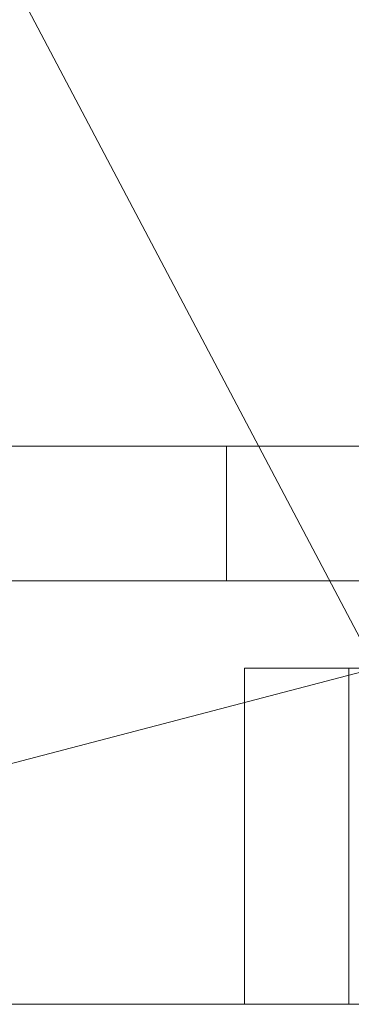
# Model space of a CAD drawing. Header units: millimetres. Extents: x -40.4 to 40.4, y -40.2 to 40.6.
# Tile 112 of 256: x -8.5 to -6.1, y -25 to -17.6. Entities that reach past the tile are written whole.
import ezdxf

# ---------------------------------------------------------------- set-up
doc = ezdxf.new("R2010")
doc.units = ezdxf.units.MM
doc.layers.add('E-ELEC-EQPM-OTLN', color=71, linetype='Continuous', lineweight=30)

# ---------------------------------------------------------------- blocks, each defined once
blk = doc.blocks.new('Movement detector_ Future linear_ - 2CKA006220A0214_MD-F-1_0_1-84 Movement detector-5159-Vista 3D 1')
at = {"layer": 'E-ELEC-EQPM-OTLN', "lineweight": 9}
mesh = blk.add_polyface(dxfattribs=at)
corners = [(-22.7499989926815, -9.499999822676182), (-22.7499989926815, -15.99999994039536), (-22.52629807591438, -17.82662808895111), (-21.86841672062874, -19.54529135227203), (-20.81523790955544, -21.05440617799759), (-19.42901256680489, -22.26477697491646), (-17.79167382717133, -23.10485787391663), (-15.99999994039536, -23.52499938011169), (-10.00000053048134, -23.52499938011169), (-9.975126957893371, -24.95000097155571), (-5.889400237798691, -24.95000097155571), (-5.889400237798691, -22.44999913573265), (5.889400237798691, -22.44999913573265), (5.889400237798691, -24.95000097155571), (9.975126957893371, -24.95000097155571), (10.00000053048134, -23.52499938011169), (15.99999994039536, -23.52499938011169), (17.79167382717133, -23.10485787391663), (19.42901256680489, -22.26477697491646), (20.81523790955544, -21.05440617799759), (21.86841672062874, -19.54529135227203), (22.52629807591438, -17.82662808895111), (22.7499989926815, -15.99999994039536), (22.7499989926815, -9.499999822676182), (24.25000054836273, -9.47381762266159), (24.25000054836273, 9.47381762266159), (22.7499989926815, 9.499999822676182), (22.7499989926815, 15.99999994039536), (22.52629807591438, 17.82662808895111), (21.86841672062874, 19.54529135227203), (20.81523790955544, 21.05440617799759), (19.42901256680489, 22.26477697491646), (17.79167382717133, 23.10485787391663), (15.99999994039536, 23.52499938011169), (10.00000053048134, 23.52499938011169), (9.975126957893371, 24.95000097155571), (5.889400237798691, 24.95000097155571), (5.889400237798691, 22.44999913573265), (-5.889400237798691, 22.44999913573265), (-5.889400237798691, 24.95000097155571), (-9.975126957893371, 24.95000097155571), (-10.00000053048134, 23.52499938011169), (-15.99999994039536, 23.52499938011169), (-17.79167382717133, 23.10485787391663), (-19.42901256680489, 22.26477697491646), (-20.81523790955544, 21.05440617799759), (-21.86841672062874, 19.54529135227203), (-22.52629807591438, 17.82662808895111), (-22.7499989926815, 15.99999994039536), (-22.7499989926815, 9.499999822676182), (-24.25000054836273, 9.47381762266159), (-24.25000054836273, -9.47381762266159)]
mesh.append_faces([[corners[k] for k in face] for face in [(0, 49, 50, 51), (15, 12, 13, 14)]], dxfattribs={"vtx0": -1})
mesh.append_faces([[corners[k] for k in face] for face in [(15, 23, 12)]], dxfattribs={"vtx0": -1, "vtx1": -1, "vtx2": -1})
mesh.append_faces([[corners[k] for k in face] for face in [(38, 41, 49, 0), (23, 26, 37, 12), (11, 38, 0, 8)]], dxfattribs={"vtx0": -1, "vtx1": -1, "vtx2": -1, "vtx3": -1})
mesh.append_faces([[corners[k] for k in face] for face in [(34, 37, 26, 27)]], dxfattribs={"vtx0": -1, "vtx1": -1, "vtx3": -1})
mesh.append_faces([[corners[k] for k in face] for face in [(47, 42, 43, 46), (12, 37, 38, 11), (8, 0, 1), (17, 20, 21, 16), (16, 21, 22)]], dxfattribs={"vtx0": -1, "vtx2": -1})
mesh.append_faces([[corners[k] for k in face] for face in [(25, 26, 23, 24), (10, 11, 8, 9)]], dxfattribs={"vtx1": -1})
mesh.append_faces([[corners[k] for k in face] for face in [(47, 48, 42)]], dxfattribs={"vtx1": -1, "vtx2": -1})
mesh.append_faces([[corners[k] for k in face] for face in [(41, 42, 48, 49), (32, 33, 28, 29), (33, 34, 27, 28), (2, 3, 6, 7), (1, 2, 7, 8), (22, 23, 15, 16)]], dxfattribs={"vtx1": -1, "vtx3": -1})
mesh.append_faces([[corners[k] for k in face] for face in [(39, 40, 41, 38), (44, 45, 46, 43), (18, 19, 20, 17)]], dxfattribs={"vtx2": -1})
mesh.append_faces([[corners[k] for k in face] for face in [(34, 35, 36, 37), (29, 30, 31, 32), (3, 4, 5, 6)]], dxfattribs={"vtx3": -1})
mesh = blk.add_polyface(dxfattribs=at)
corners = [(-22.7499989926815, -9.499999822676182, -1.703515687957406), (-24.25000054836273, -9.47381762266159, -1.703515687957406), (-24.25000054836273, 9.47381762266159, -1.703515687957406), (-22.7499989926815, 9.499999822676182, -1.703515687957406), (-22.7499989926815, 15.99999994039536, -1.703515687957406), (-22.52629807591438, 17.82662808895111, -1.703515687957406), (-21.86841672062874, 19.54529135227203, -1.703515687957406), (-20.81523790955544, 21.05440617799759, -1.703515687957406), (-19.42901256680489, 22.26477697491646, -1.703515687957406), (-17.79167382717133, 23.10485787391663, -1.703515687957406), (-15.99999994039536, 23.52499938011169, -1.703515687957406), (-10.00000053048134, 23.52499938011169, -1.703515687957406), (-9.975126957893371, 24.95000097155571, -1.703515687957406), (-5.889400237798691, 24.95000097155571, -1.703515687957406), (-5.889400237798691, 22.44999913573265, -1.703515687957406), (5.889400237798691, 22.44999913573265, -1.703515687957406), (5.889400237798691, 24.95000097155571, -1.703515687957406), (9.975126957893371, 24.95000097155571, -1.703515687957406), (10.00000053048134, 23.52499938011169, -1.703515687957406), (15.99999994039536, 23.52499938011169, -1.703515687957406), (17.79167382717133, 23.10485787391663, -1.703515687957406), (19.42901256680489, 22.26477697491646, -1.703515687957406), (20.81523790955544, 21.05440617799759, -1.703515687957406), (21.86841672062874, 19.54529135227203, -1.703515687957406), (22.52629807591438, 17.82662808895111, -1.703515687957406), (22.7499989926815, 15.99999994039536, -1.703515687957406), (22.7499989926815, 9.499999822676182, -1.703515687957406), (24.25000054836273, 9.47381762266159, -1.703515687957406), (24.25000054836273, -9.47381762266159, -1.703515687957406), (22.7499989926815, -9.499999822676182, -1.703515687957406), (22.7499989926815, -15.99999994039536, -1.703515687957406), (22.52629807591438, -17.82662808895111, -1.703515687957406), (21.86841672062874, -19.54529135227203, -1.703515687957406), (20.81523790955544, -21.05440617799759, -1.703515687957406), (19.42901256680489, -22.26477697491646, -1.703515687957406), (17.79167382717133, -23.10485787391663, -1.703515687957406), (15.99999994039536, -23.52499938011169, -1.703515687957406), (10.00000053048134, -23.52499938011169, -1.703515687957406), (9.975126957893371, -24.95000097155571, -1.703515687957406), (5.889400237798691, -24.95000097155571, -1.703515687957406), (5.889400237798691, -22.44999913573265, -1.703515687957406), (-5.889400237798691, -22.44999913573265, -1.703515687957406), (-5.889400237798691, -24.95000097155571, -1.703515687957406), (-9.975126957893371, -24.95000097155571, -1.703515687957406), (-10.00000053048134, -23.52499938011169, -1.703515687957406), (-15.99999994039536, -23.52499938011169, -1.703515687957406), (-17.79167382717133, -23.10485787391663, -1.703515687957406), (-19.42901256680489, -22.26477697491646, -1.703515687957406), (-20.81523790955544, -21.05440617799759, -1.703515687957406), (-21.86841672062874, -19.54529135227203, -1.703515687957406), (-22.52629807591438, -17.82662808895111, -1.703515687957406), (-22.7499989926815, -15.99999994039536, -1.703515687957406)]
mesh.append_faces([[corners[k] for k in face] for face in [(3, 0, 1, 2), (18, 15, 16, 17)]], dxfattribs={"vtx0": -1})
mesh.append_faces([[corners[k] for k in face] for face in [(18, 26, 15)]], dxfattribs={"vtx0": -1, "vtx1": -1, "vtx2": -1})
mesh.append_faces([[corners[k] for k in face] for face in [(41, 44, 0, 3), (26, 29, 40, 15), (14, 41, 3, 11)]], dxfattribs={"vtx0": -1, "vtx1": -1, "vtx2": -1, "vtx3": -1})
mesh.append_faces([[corners[k] for k in face] for face in [(37, 40, 29, 30)]], dxfattribs={"vtx0": -1, "vtx1": -1, "vtx3": -1})
mesh.append_faces([[corners[k] for k in face] for face in [(50, 45, 46, 49), (15, 40, 41, 14), (11, 3, 4), (20, 23, 24, 19), (19, 24, 25)]], dxfattribs={"vtx0": -1, "vtx2": -1})
mesh.append_faces([[corners[k] for k in face] for face in [(28, 29, 26, 27), (13, 14, 11, 12)]], dxfattribs={"vtx1": -1})
mesh.append_faces([[corners[k] for k in face] for face in [(50, 51, 45)]], dxfattribs={"vtx1": -1, "vtx2": -1})
mesh.append_faces([[corners[k] for k in face] for face in [(44, 45, 51, 0), (35, 36, 31, 32), (36, 37, 30, 31), (5, 6, 9, 10), (4, 5, 10, 11), (25, 26, 18, 19)]], dxfattribs={"vtx1": -1, "vtx3": -1})
mesh.append_faces([[corners[k] for k in face] for face in [(42, 43, 44, 41), (47, 48, 49, 46), (21, 22, 23, 20)]], dxfattribs={"vtx2": -1})
mesh.append_faces([[corners[k] for k in face] for face in [(37, 38, 39, 40), (32, 33, 34, 35), (6, 7, 8, 9)]], dxfattribs={"vtx3": -1})
mesh = blk.add_polyface(dxfattribs=at)
corners = [(-14.66684639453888, -20.79999992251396, -13.84999945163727), (-17.77913144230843, -20.79999992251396, -13.84999945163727), (-17.75785162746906, -20.79999992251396, -13.74145888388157), (-17.75501976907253, -20.79999992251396, -13.64626461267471), (-17.76940274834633, -20.79999992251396, -13.56394087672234), (-17.79977198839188, -20.79999992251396, -13.49400737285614), (-17.84489323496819, -20.79999992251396, -13.4359860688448), (-17.9035367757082, -20.79999992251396, -13.38939779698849), (-17.97446949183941, -20.79999992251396, -13.35376566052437), (-18.05646053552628, -20.79999992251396, -13.32861049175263), (-18.14827905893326, -20.79999992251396, -13.31345312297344), (-18.24869307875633, -20.79999992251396, -13.30781665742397), (-18.35647061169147, -20.79999992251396, -13.31122079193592), (-18.35647061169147, -20.79999992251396, -5.349999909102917), (-19.14390551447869, -20.79999992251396, -5.349999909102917), (-19.14390551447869, -20.79999992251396, -4.358764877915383), (-18.12499968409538, -20.79999992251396, -4.358764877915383), (-18.12250051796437, -20.79999992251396, -6.574050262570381), (-18.10346438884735, -20.79999992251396, -6.846438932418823), (-18.02820099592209, -20.79999992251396, -7.108914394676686), (-17.89999979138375, -20.79999992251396, -7.349999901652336), (-17.89999979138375, -20.79999992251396, -11.85000002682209), (-15.48500026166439, -20.79999992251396, -11.85000002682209), (-15.48500026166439, -20.79999992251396, -7.349999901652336), (-15.35679905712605, -20.79999992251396, -7.108914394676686), (-15.28153566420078, -20.79999992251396, -6.846438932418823), (-15.26249953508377, -20.79999992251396, -6.574050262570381), (-15.26249953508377, -20.79999992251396, -5.64999976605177), (-13.35000044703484, -20.79999992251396, -5.64999976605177), (-13.35000044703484, -20.79999992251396, -9.349999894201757), (-8.549999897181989, -20.79999992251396, -9.349999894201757), (-8.549999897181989, -20.79999992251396, -5.64999976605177), (-6.392820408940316, -20.79999992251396, -5.64999976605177), (-6.26568540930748, -20.79999992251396, -5.815685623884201), (-6.10000011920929, -20.79999992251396, -5.942820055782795), (-5.907055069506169, -20.79999992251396, -6.022740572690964), (-5.700000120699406, -20.79999992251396, -6.049999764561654), (-2.86009948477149, -20.79999992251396, -6.049999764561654), (-2.655246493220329, -20.79999992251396, -6.026660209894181), (-2.460894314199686, -20.79999992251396, -5.957836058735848), (-2.287005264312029, -20.79999992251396, -5.847056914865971), (-2.142493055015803, -20.79999992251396, -5.700000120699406), (1.979111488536, -20.79999992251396, -5.700000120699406), (2.124583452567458, -20.79999992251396, -5.847105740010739), (2.299319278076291, -20.79999992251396, -5.957874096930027), (2.494432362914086, -20.79999992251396, -6.026672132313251), (2.700000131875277, -20.79999992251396, -6.049999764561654), (5.624149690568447, -20.79999992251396, -6.049999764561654), (5.789978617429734, -20.79999992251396, -6.041683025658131), (5.948910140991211, -20.79999992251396, -5.993630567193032), (6.091568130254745, -20.79999992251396, -5.908677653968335), (6.209535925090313, -20.79999992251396, -5.791836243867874), (6.295853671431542, -20.79999992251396, -5.64999976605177), (8.549999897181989, -20.79999992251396, -5.64999976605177), (8.549999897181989, -20.79999992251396, -9.349999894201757), (13.35000044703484, -20.79999992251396, -9.349999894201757), (13.35000044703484, -20.79999992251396, -5.64999976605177), (15.26249953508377, -20.79999992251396, -5.64999976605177), (15.26249953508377, -20.79999992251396, -6.574050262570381), (15.28153566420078, -20.79999992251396, -6.846438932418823), (15.35679905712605, -20.79999992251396, -7.108914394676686), (15.48500026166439, -20.79999992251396, -7.349999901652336), (15.48500026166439, -20.79999992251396, -11.85000002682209), (17.89999979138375, -20.79999992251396, -11.85000002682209), (17.89999979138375, -20.79999992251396, -7.349999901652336), (18.02820099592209, -20.79999992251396, -7.108914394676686), (18.10346438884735, -20.79999992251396, -6.846438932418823), (18.12499968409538, -20.79999992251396, -6.582886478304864), (18.12499968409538, -20.79999992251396, -4.358764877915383), (19.14390551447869, -20.79999992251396, -4.358764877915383), (19.14390551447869, -20.79999992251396, -5.349999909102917), (18.35647061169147, -20.79999992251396, -5.349999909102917), (18.35647061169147, -20.79999992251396, -13.31122079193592), (18.24869307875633, -20.79999992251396, -13.30781665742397), (18.14827905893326, -20.79999992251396, -13.31345312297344), (18.05646053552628, -20.79999992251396, -13.32861049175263), (17.97446949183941, -20.79999992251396, -13.35376566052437), (17.9035367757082, -20.79999992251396, -13.38939779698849), (17.84489323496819, -20.79999992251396, -13.4359860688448), (17.79977198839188, -20.79999992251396, -13.49400737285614), (17.76940274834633, -20.79999992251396, -13.56394087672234), (17.75501976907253, -20.79999992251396, -13.64626461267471), (17.75785162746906, -20.79999992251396, -13.74145888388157), (17.77913144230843, -20.79999992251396, -13.84999945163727), (14.66684639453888, -20.79999992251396, -13.84999945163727), (14.40802770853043, -20.79999992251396, -13.81592631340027), (14.16684738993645, -20.79999992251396, -13.7160255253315), (13.95974020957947, -20.79999992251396, -13.55710649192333), (13.8008211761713, -20.79999992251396, -13.35000044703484), (13.70092152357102, -20.79999992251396, -13.10881899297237), (13.46972878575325, -20.79999992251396, -12.24599693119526), (13.38101349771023, -20.79999992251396, -12.10281549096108), (13.26007134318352, -20.79999992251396, -11.9855783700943), (13.11419997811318, -20.79999992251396, -11.90135840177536), (12.95219928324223, -20.79999992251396, -11.85523907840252), (12.7838422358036, -20.79999992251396, -11.85000002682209), (8.929414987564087, -20.79999992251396, -11.85000002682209), (8.753860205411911, -20.79999992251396, -11.85066314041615), (8.583599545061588, -20.79999992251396, -11.89345554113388), (8.428592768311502, -20.79999992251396, -11.97587352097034), (8.297907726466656, -20.79999992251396, -12.09309701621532), (8.199189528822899, -20.79999992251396, -12.23826779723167), (7.965925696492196, -20.79999992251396, -13.10881899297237), (7.866025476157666, -20.79999992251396, -13.35000044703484), (7.707107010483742, -20.79999992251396, -13.55710649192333), (7.499999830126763, -20.79999992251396, -13.7160255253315), (7.258818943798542, -20.79999992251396, -13.81592631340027), (7.000000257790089, -20.79999992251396, -13.84999945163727), (3.833423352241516, -20.79999992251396, -13.84999945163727), (3.574604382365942, -20.79999992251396, -13.81592631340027), (3.333423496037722, -20.79999992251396, -13.7160255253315), (3.126316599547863, -20.79999992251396, -13.55710649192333), (2.96739813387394, -20.79999992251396, -13.35000044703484), (2.867497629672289, -20.79999992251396, -13.10881899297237), (2.659214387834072, -20.79999992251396, -12.33149543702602), (2.635510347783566, -20.79999992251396, -12.20413220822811), (2.581385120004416, -20.79999992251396, -12.08642954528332), (2.500124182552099, -20.79999992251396, -11.98553295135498), (2.396660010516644, -20.79999992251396, -11.90756714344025), (2.277273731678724, -20.79999992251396, -11.85726475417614), (2.149211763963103, -20.79999992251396, -11.83767905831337), (2.020248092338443, -20.79999992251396, -11.85000002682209), (-1.903728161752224, -20.79999992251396, -11.85000002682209), (-2.046635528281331, -20.79999992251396, -11.83614731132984), (-2.189118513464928, -20.79999992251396, -11.85383904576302), (-2.324298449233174, -20.79999992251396, -11.90222135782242), (-2.445648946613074, -20.79999992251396, -11.97895745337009), (-2.547311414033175, -20.79999992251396, -12.08034343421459), (-2.624377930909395, -20.79999992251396, -12.20148429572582), (-2.867497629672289, -20.79999992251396, -13.10881899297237), (-2.96739813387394, -20.79999992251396, -13.35000044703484), (-3.126316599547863, -20.79999992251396, -13.55710649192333), (-3.333423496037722, -20.79999992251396, -13.7160255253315), (-3.574604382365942, -20.79999992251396, -13.81592631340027), (-3.833423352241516, -20.79999992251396, -13.84999945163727), (-7.000000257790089, -20.79999992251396, -13.84999945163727), (-7.258818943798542, -20.79999992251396, -13.81592631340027), (-7.499999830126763, -20.79999992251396, -13.7160255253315), (-7.707107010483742, -20.79999992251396, -13.55710649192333), (-7.866025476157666, -20.79999992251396, -13.35000044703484), (-7.965925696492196, -20.79999992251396, -13.10881899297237), (-8.199189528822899, -20.79999992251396, -12.23826779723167), (-8.297907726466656, -20.79999992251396, -12.09309701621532), (-8.428592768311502, -20.79999992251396, -11.97587352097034), (-8.583599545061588, -20.79999992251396, -11.89345554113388), (-8.753860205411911, -20.79999992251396, -11.85066314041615), (-8.929414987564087, -20.79999992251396, -11.85000002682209), (-12.7838422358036, -20.79999992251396, -11.85000002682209), (-12.95219928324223, -20.79999992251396, -11.85523907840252), (-13.11419997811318, -20.79999992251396, -11.90135840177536), (-13.26007134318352, -20.79999992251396, -11.9855783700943), (-13.38101349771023, -20.79999992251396, -12.10281549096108), (-13.46972878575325, -20.79999992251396, -12.24599693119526), (-13.70092152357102, -20.79999992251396, -13.10881899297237), (-13.8008211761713, -20.79999992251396, -13.35000044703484), (-13.95974020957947, -20.79999992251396, -13.55710649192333), (-14.16684738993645, -20.79999992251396, -13.7160255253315), (-14.40802770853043, -20.79999992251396, -13.81592631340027)]
mesh.append_faces([[corners[k] for k in face] for face in [(134, 132, 133), (140, 137, 138, 139), (89, 87, 88), (33, 30, 31, 32), (53, 51, 52)]], dxfattribs={"vtx0": -1})
mesh.append_faces([[corners[k] for k in face] for face in [(6, 21, 5), (152, 22, 151), (7, 21, 6), (78, 63, 77), (77, 63, 76), (100, 54, 99), (74, 63, 73), (76, 63, 75), (90, 62, 89), (91, 62, 90), (149, 29, 148), (17, 13, 16), (19, 12, 18), (36, 30, 35), (34, 30, 33), (99, 54, 98), (119, 46, 118), (50, 54, 49), (48, 54, 47), (45, 121, 44), (68, 71, 67)]], dxfattribs={"vtx0": -1, "vtx1": -1})
mesh.append_faces([[corners[k] for k in face] for face in [(116, 54, 101, 115), (40, 43, 122, 39)]], dxfattribs={"vtx0": -1, "vtx1": -1, "vtx2": -1})
mesh.append_faces([[corners[k] for k in face] for face in [(22, 153, 0, 4)]], dxfattribs={"vtx0": -1, "vtx1": -1, "vtx2": -1, "vtx3": -1})
mesh.append_faces([[corners[k] for k in face] for face in [(0, 2, 3), (22, 4, 5, 21), (22, 152, 153), (21, 10, 11), (115, 107, 108, 114), (62, 79, 80), (63, 78, 79, 62), (63, 74, 75), (63, 72, 73), (30, 142, 143), (37, 124, 125), (126, 36, 37, 125), (18, 12, 13, 17), (28, 25, 26), (30, 34, 35), (54, 97, 98), (46, 119, 120), (55, 94, 95, 54), (55, 93, 94), (56, 59, 60, 55), (72, 65, 66), (47, 117, 118, 46), (54, 48, 49)]], dxfattribs={"vtx0": -1, "vtx2": -1})
mesh.append_faces([[corners[k] for k in face] for face in [(128, 134, 135, 141), (21, 11, 12, 19), (36, 126, 127, 30), (62, 91, 92, 55), (54, 116, 117, 47)]], dxfattribs={"vtx0": -1, "vtx2": -1, "vtx3": -1})
mesh.append_faces([[corners[k] for k in face] for face in [(153, 156, 157, 0), (140, 135, 136, 137), (134, 130, 131, 132), (108, 111, 112, 113), (29, 22, 23, 24)]], dxfattribs={"vtx0": -1, "vtx3": -1})
mesh.append_faces([[corners[k] for k in face] for face in [(1, 2, 0), (155, 156, 153, 154), (104, 105, 102, 103), (27, 28, 26), (57, 58, 56)]], dxfattribs={"vtx1": -1})
mesh.append_faces([[corners[k] for k in face] for face in [(3, 4, 0), (8, 9, 21), (7, 8, 21), (9, 10, 21), (140, 141, 135), (129, 130, 134, 128), (127, 128, 30), (106, 107, 102, 105), (86, 87, 89, 85), (81, 82, 84), (113, 114, 108), (100, 101, 54), (149, 150, 29), (143, 144, 30), (144, 145, 30), (146, 147, 30), (145, 146, 30), (95, 96, 54), (96, 97, 54), (61, 62, 55, 60), (92, 93, 55), (58, 59, 56)]], dxfattribs={"vtx1": -1, "vtx2": -1})
mesh.append_faces([[corners[k] for k in face] for face in [(150, 151, 22, 29), (141, 142, 30, 128), (80, 81, 84, 62), (84, 85, 89, 62), (101, 102, 107, 115)]], dxfattribs={"vtx1": -1, "vtx2": -1, "vtx3": -1})
mesh.append_faces([[corners[k] for k in face] for face in [(28, 29, 24, 25), (122, 123, 38, 39), (123, 124, 37, 38), (147, 148, 29, 30), (120, 121, 45, 46), (71, 72, 66, 67), (121, 122, 43, 44), (50, 51, 53, 54)]], dxfattribs={"vtx1": -1, "vtx3": -1})
mesh.append_faces([[corners[k] for k in face] for face in [(82, 83, 84), (19, 20, 21), (69, 70, 71, 68)]], dxfattribs={"vtx2": -1})
mesh.append_faces([[corners[k] for k in face] for face in [(63, 64, 65, 72)]], dxfattribs={"vtx2": -1, "vtx3": -1})
mesh.append_faces([[corners[k] for k in face] for face in [(108, 109, 110, 111), (13, 14, 15, 16), (40, 41, 42, 43)]], dxfattribs={"vtx3": -1})
mesh = blk.add_polyface(dxfattribs=at)
corners = [(-7.000000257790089, -21.80000020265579, -13.84999945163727), (-7.000000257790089, -20.79999992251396, -13.84999945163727), (-3.833423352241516, -20.79999992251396, -13.84999945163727), (-3.833423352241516, -21.80000020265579, -13.84999945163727)]
mesh.append_faces([[corners[k] for k in face] for face in [(0, 1, 2, 3)]])
mesh = blk.add_polyface(dxfattribs=at)
corners = [(-14.66684639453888, -21.80000020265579, -13.84999945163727), (-14.40802770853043, -21.80000020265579, -13.81592631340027), (-14.16684738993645, -21.80000020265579, -13.7160255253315), (-13.95974020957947, -21.80000020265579, -13.55710649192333), (-13.8008211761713, -21.80000020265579, -13.35000044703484), (-13.70092152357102, -21.80000020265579, -13.10881899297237), (-13.46972878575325, -21.80000020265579, -12.24599693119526), (-13.38101349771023, -21.80000020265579, -12.10281549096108), (-13.26007134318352, -21.80000020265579, -11.9855783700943), (-13.11419997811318, -21.80000020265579, -11.90135840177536), (-12.95219928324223, -21.80000020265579, -11.85523907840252), (-12.7838422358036, -21.80000020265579, -11.85000002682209), (-8.929414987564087, -21.80000020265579, -11.85000002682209), (-8.753860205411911, -21.80000020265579, -11.85066314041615), (-8.583599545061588, -21.80000020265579, -11.89345554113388), (-8.428592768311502, -21.80000020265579, -11.97587352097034), (-8.297907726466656, -21.80000020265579, -12.09309701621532), (-8.199189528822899, -21.80000020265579, -12.23826779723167), (-7.965925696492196, -21.80000020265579, -13.10881899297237), (-7.866025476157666, -21.80000020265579, -13.35000044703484), (-7.707107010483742, -21.80000020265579, -13.55710649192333), (-7.499999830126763, -21.80000020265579, -13.7160255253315), (-7.258818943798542, -21.80000020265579, -13.81592631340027), (-7.000000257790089, -21.80000020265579, -13.84999945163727), (-3.833423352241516, -21.80000020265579, -13.84999945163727), (-3.574604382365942, -21.80000020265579, -13.81592631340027), (-3.333423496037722, -21.80000020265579, -13.7160255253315), (-3.126316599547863, -21.80000020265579, -13.55710649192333), (-2.96739813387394, -21.80000020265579, -13.35000044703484), (-2.867497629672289, -21.80000020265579, -13.10881899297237), (-2.624377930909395, -21.80000020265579, -12.20148429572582), (-2.547311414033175, -21.80000020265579, -12.08034343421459), (-2.445648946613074, -21.80000020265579, -11.97895745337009), (-2.324298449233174, -21.80000020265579, -11.90222135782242), (-2.189118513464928, -21.80000020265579, -11.85383904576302), (-2.046635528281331, -21.80000020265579, -11.83614731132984), (-1.903728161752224, -21.80000020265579, -11.85000002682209), (2.020248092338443, -21.80000020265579, -11.85000002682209), (2.149211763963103, -21.80000020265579, -11.83767905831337), (2.277273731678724, -21.80000020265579, -11.85726475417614), (2.396660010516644, -21.80000020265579, -11.90756714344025), (2.500124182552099, -21.80000020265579, -11.98553295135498), (2.581385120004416, -21.80000020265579, -12.08642954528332), (2.635510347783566, -21.80000020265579, -12.20413220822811), (2.659214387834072, -21.80000020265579, -12.33149543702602), (2.867497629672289, -21.80000020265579, -13.10881899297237), (2.96739813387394, -21.80000020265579, -13.35000044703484), (3.126316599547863, -21.80000020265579, -13.55710649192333), (3.333423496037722, -21.80000020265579, -13.7160255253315), (3.574604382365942, -21.80000020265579, -13.81592631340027), (3.833423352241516, -21.80000020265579, -13.84999945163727), (7.000000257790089, -21.80000020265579, -13.84999945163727), (7.258818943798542, -21.80000020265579, -13.81592631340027), (7.499999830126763, -21.80000020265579, -13.7160255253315), (7.707107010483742, -21.80000020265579, -13.55710649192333), (7.866025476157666, -21.80000020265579, -13.35000044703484), (7.965925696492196, -21.80000020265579, -13.10881899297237), (8.199189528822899, -21.80000020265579, -12.23826779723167), (8.297907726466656, -21.80000020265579, -12.09309701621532), (8.428592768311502, -21.80000020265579, -11.97587352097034), (8.583599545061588, -21.80000020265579, -11.89345554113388), (8.753860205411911, -21.80000020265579, -11.85066314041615), (8.929414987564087, -21.80000020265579, -11.85000002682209), (12.7838422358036, -21.80000020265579, -11.85000002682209), (12.95219928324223, -21.80000020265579, -11.85523907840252), (13.11419997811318, -21.80000020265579, -11.90135840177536), (13.26007134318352, -21.80000020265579, -11.9855783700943), (13.38101349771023, -21.80000020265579, -12.10281549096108), (13.46972878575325, -21.80000020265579, -12.24599693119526), (13.70092152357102, -21.80000020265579, -13.10881899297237), (13.8008211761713, -21.80000020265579, -13.35000044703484), (13.95974020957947, -21.80000020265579, -13.55710649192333), (14.16684738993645, -21.80000020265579, -13.7160255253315), (14.40802770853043, -21.80000020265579, -13.81592631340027), (14.66684639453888, -21.80000020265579, -13.84999945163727), (17.77913144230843, -21.80000020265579, -13.84999945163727), (17.75785162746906, -21.80000020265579, -13.74145888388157), (17.75501976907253, -21.80000020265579, -13.64626461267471), (17.76940274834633, -21.80000020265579, -13.56394087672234), (17.79977198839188, -21.80000020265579, -13.49400737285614), (17.84489323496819, -21.80000020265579, -13.4359860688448), (17.9035367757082, -21.80000020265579, -13.38939779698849), (17.97446949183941, -21.80000020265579, -13.35376566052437), (18.05646053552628, -21.80000020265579, -13.32861049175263), (18.14827905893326, -21.80000020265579, -13.31345312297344), (18.24869307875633, -21.80000020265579, -13.30781665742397), (18.35647061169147, -21.80000020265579, -13.31122079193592), (18.35647061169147, -21.80000020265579, -5.349999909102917), (19.14390551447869, -21.80000020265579, -5.349999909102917), (19.14390551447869, -21.80000020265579, -4.358764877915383), (18.12499968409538, -21.80000020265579, -4.358764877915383), (18.12250051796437, -21.80000020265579, -6.574050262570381), (18.10346438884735, -21.80000020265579, -6.846438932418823), (18.02820099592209, -21.80000020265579, -7.108914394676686), (17.89999979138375, -21.80000020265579, -7.349999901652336), (17.89999979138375, -21.80000020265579, -11.85000002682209), (15.48500026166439, -21.80000020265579, -11.85000002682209), (15.48500026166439, -21.80000020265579, -7.349999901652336), (15.35679905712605, -21.80000020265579, -7.108914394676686), (15.28153566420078, -21.80000020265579, -6.846438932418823), (15.26249953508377, -21.80000020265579, -6.574050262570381), (15.26249953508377, -21.80000020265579, -5.64999976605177), (13.35000044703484, -21.80000020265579, -5.64999976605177), (13.35000044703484, -21.80000020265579, -9.349999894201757), (8.549999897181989, -21.80000020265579, -9.349999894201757), (8.549999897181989, -21.80000020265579, -5.64999976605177), (6.295853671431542, -21.80000020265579, -5.64999976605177), (6.209535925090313, -21.80000020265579, -5.791836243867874), (6.091568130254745, -21.80000020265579, -5.908677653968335), (5.948910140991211, -21.80000020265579, -5.993630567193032), (5.789978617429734, -21.80000020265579, -6.041683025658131), (5.624149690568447, -21.80000020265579, -6.049999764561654), (2.700000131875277, -21.80000020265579, -6.049999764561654), (2.494432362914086, -21.80000020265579, -6.026672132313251), (2.299319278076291, -21.80000020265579, -5.957874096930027), (2.124583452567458, -21.80000020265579, -5.847105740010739), (1.979111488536, -21.80000020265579, -5.700000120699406), (-2.142493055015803, -21.80000020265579, -5.700000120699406), (-2.287005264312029, -21.80000020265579, -5.847056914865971), (-2.460894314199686, -21.80000020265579, -5.957836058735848), (-2.655246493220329, -21.80000020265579, -6.026660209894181), (-2.86009948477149, -21.80000020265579, -6.049999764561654), (-5.700000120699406, -21.80000020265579, -6.049999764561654), (-5.907055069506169, -21.80000020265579, -6.022740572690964), (-6.10000011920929, -21.80000020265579, -5.942820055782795), (-6.26568540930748, -21.80000020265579, -5.815685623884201), (-6.392820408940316, -21.80000020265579, -5.64999976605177), (-8.549999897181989, -21.80000020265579, -5.64999976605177), (-8.549999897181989, -21.80000020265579, -9.349999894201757), (-13.35000044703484, -21.80000020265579, -9.349999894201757), (-13.35000044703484, -21.80000020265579, -5.64999976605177), (-15.26249953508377, -21.80000020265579, -5.64999976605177), (-15.26249953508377, -21.80000020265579, -6.574050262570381), (-15.28153566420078, -21.80000020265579, -6.846438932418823), (-15.35679905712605, -21.80000020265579, -7.108914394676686), (-15.48500026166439, -21.80000020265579, -7.349999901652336), (-15.48500026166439, -21.80000020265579, -11.85000002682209), (-17.89999979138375, -21.80000020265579, -11.85000002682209), (-17.89999979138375, -21.80000020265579, -7.349999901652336), (-18.02820099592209, -21.80000020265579, -7.108914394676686), (-18.10346438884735, -21.80000020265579, -6.846438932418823), (-18.12499968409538, -21.80000020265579, -6.582886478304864), (-18.12499968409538, -21.80000020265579, -4.358764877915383), (-19.14390551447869, -21.80000020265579, -4.358764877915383), (-19.14390551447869, -21.80000020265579, -5.349999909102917), (-18.35647061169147, -21.80000020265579, -5.349999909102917), (-18.35647061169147, -21.80000020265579, -13.31122079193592), (-18.24869307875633, -21.80000020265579, -13.30781665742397), (-18.14827905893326, -21.80000020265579, -13.31345312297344), (-18.05646053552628, -21.80000020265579, -13.32861049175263), (-17.97446949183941, -21.80000020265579, -13.35376566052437), (-17.9035367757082, -21.80000020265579, -13.38939779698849), (-17.84489323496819, -21.80000020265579, -13.4359860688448), (-17.79977198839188, -21.80000020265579, -13.49400737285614), (-17.76940274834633, -21.80000020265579, -13.56394087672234), (-17.75501976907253, -21.80000020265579, -13.64626461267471), (-17.75785162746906, -21.80000020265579, -13.74145888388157), (-17.77913144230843, -21.80000020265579, -13.84999945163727)]
mesh.append_faces([[corners[k] for k in face] for face in [(132, 130, 131), (139, 137, 138), (26, 24, 25), (50, 47, 48, 49)]], dxfattribs={"vtx0": -1})
mesh.append_faces([[corners[k] for k in face] for face in [(9, 129, 8), (35, 121, 34), (13, 128, 12), (14, 128, 13), (110, 104, 109), (61, 104, 60), (99, 102, 98), (65, 103, 64), (66, 103, 65), (8, 136, 7), (148, 137, 147), (150, 137, 149), (32, 122, 31), (84, 95, 83), (86, 95, 85), (67, 96, 66), (80, 95, 79)]], dxfattribs={"vtx0": -1, "vtx1": -1})
mesh.append_faces([[corners[k] for k in face] for face in [(136, 8, 129, 135), (154, 0, 136, 153)]], dxfattribs={"vtx0": -1, "vtx1": -1, "vtx2": -1})
mesh.append_faces([[corners[k] for k in face] for face in [(103, 66, 96, 97), (23, 30, 17, 18), (104, 42, 57, 58)]], dxfattribs={"vtx0": -1, "vtx1": -1, "vtx3": -1})
mesh.append_faces([[corners[k] for k in face] for face in [(145, 141, 142), (130, 132, 133), (129, 9, 10), (153, 136, 137, 152), (129, 10, 11), (130, 133, 134), (105, 107, 108, 104), (37, 114, 115, 36), (104, 108, 109), (87, 91, 92, 86), (40, 111, 112, 39), (104, 62, 63, 103), (104, 59, 60), (103, 63, 64), (79, 95, 96, 78), (103, 97, 98, 102), (86, 92, 93), (137, 148, 149), (137, 146, 147), (0, 155, 156), (0, 154, 155), (137, 151, 152), (95, 82, 83), (95, 84, 85), (56, 52, 53), (95, 80, 81), (128, 15, 16)]], dxfattribs={"vtx0": -1, "vtx2": -1})
mesh.append_faces([[corners[k] for k in face] for face in [(104, 110, 111, 41), (128, 16, 17, 30), (57, 42, 43, 51), (96, 68, 69, 74), (74, 77, 78, 96)]], dxfattribs={"vtx0": -1, "vtx2": -1, "vtx3": -1})
mesh.append_faces([[corners[k] for k in face] for face in [(24, 28, 29, 30), (5, 0, 1, 2), (24, 26, 27, 28), (18, 21, 22, 23), (50, 43, 44, 45), (50, 45, 46, 47), (69, 72, 73, 74)]], dxfattribs={"vtx0": -1, "vtx3": -1})
mesh.append_faces([[corners[k] for k in face] for face in [(127, 128, 125, 126), (106, 107, 105), (75, 76, 74)]], dxfattribs={"vtx1": -1})
mesh.append_faces([[corners[k] for k in face] for face in [(124, 125, 128), (119, 120, 36), (123, 124, 128), (33, 34, 121), (14, 15, 128), (90, 91, 87), (99, 100, 102), (61, 62, 104), (40, 41, 111), (6, 7, 136), (150, 151, 137), (30, 31, 128), (23, 24, 30), (58, 59, 104), (67, 68, 96), (41, 42, 104), (50, 51, 43), (81, 82, 95), (76, 77, 74)]], dxfattribs={"vtx1": -1, "vtx2": -1})
mesh.append_faces([[corners[k] for k in face] for face in [(122, 123, 128, 31), (118, 119, 36, 115), (139, 140, 146, 137), (5, 6, 136, 0)]], dxfattribs={"vtx1": -1, "vtx2": -1, "vtx3": -1})
mesh.append_faces([[corners[k] for k in face] for face in [(140, 141, 145, 146), (120, 121, 35, 36), (32, 33, 121, 122), (129, 130, 134, 135), (11, 12, 128, 129), (112, 113, 38, 39), (113, 114, 37, 38), (56, 57, 51, 52)]], dxfattribs={"vtx1": -1, "vtx3": -1})
mesh.append_faces([[corners[k] for k in face] for face in [(143, 144, 145, 142), (116, 117, 118, 115), (100, 101, 102), (3, 4, 5, 2), (156, 157, 0), (54, 55, 56, 53)]], dxfattribs={"vtx2": -1})
mesh.append_faces([[corners[k] for k in face] for face in [(93, 94, 95, 86)]], dxfattribs={"vtx2": -1, "vtx3": -1})
mesh.append_faces([[corners[k] for k in face] for face in [(87, 88, 89, 90), (18, 19, 20, 21), (69, 70, 71, 72)]], dxfattribs={"vtx3": -1})
mesh = blk.add_polyface(dxfattribs=at)
corners = [(-2.331689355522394, -22.44999913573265, -3.883486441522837), (-1.533412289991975, -22.44999913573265, -4.058053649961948), (-3.40975167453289, -22.44999913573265, -12.65291250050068), (-3.518658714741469, -22.44999913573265, -12.95682745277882), (-3.701586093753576, -22.44999913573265, -13.22283933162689), (-3.946396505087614, -22.44999913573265, -13.4332984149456), (-4.236845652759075, -22.44999913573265, -13.5742384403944), (-4.553661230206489, -22.44999913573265, -13.63630882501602), (-4.87582145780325, -22.44999913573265, -13.61539122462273), (-5.181950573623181, -22.44999913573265, -13.51287318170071), (-5.451735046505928, -22.44999913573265, -13.33555615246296), (-5.667274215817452, -22.44999913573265, -13.09520699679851), (-5.814266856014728, -22.44999913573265, -12.80777336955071), (-6.671886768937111, -22.44999913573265, -10.41055754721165), (-6.8608065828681, -22.44999913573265, -9.702536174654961), (-6.866391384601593, -22.44999913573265, -8.969765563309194), (-6.090321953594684, -22.44999913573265, -2.475909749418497), (-5.992713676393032, -22.44999913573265, -2.070095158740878), (-5.803596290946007, -22.44999913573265, -1.698009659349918), (-5.533296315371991, -22.44999913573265, -1.379967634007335), (-5.196570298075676, -22.44999913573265, -1.133333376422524), (-4.811802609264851, -22.44999913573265, -0.9715721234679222), (-4.399999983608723, -22.44999913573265, -0.9035156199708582), (-2.500000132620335, -22.44999913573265, -0.9035156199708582), (-2.500000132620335, -22.44999913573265, -1.703515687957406), (-4.316086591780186, -22.44999913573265, -1.703515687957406), (-4.547497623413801, -22.44999913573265, -1.731650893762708), (-4.765424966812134, -22.44999913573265, -1.814417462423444), (-4.957170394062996, -22.44999913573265, -1.946992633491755), (-5.111562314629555, -22.44999913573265, -2.121651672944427), (-5.21960441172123, -22.44999913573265, -2.32821780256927), (-5.275000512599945, -22.44999913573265, -2.554655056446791), (-6.053272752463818, -22.44999913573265, -9.06694009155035), (-6.051706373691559, -22.44999913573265, -9.61225053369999), (-5.918639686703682, -22.44999913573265, -10.14107794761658), (-5.061019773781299, -22.44999913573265, -12.53829490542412), (-5.008429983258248, -22.44999913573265, -12.63979329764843), (-4.93170467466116, -22.44999913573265, -12.72453444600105), (-4.835913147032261, -22.44999913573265, -12.78691821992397), (-4.727384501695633, -22.44999913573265, -12.82282400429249), (-4.613288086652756, -22.44999913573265, -12.82987980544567), (-4.501162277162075, -22.44999913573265, -12.80761781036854), (-4.398414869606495, -22.44999913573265, -12.7575107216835), (-4.311834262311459, -22.44999913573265, -12.68286729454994), (-4.247140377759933, -22.44999913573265, -12.58862113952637), (-4.208607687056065, -22.44999913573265, -12.48099689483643), (2.331689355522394, -22.44999913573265, -3.883486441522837), (4.208607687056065, -22.44999913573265, -12.48099689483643), (4.247140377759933, -22.44999913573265, -12.58862113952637), (4.311834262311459, -22.44999913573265, -12.68286729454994), (4.398414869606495, -22.44999913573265, -12.7575107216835), (4.501162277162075, -22.44999913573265, -12.80761781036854), (4.613288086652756, -22.44999913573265, -12.82987980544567), (4.727384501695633, -22.44999913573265, -12.82282400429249), (4.835913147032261, -22.44999913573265, -12.78691821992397), (4.93170467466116, -22.44999913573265, -12.72453444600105), (5.008429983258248, -22.44999913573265, -12.63979329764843), (5.061019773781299, -22.44999913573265, -12.53829490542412), (5.918639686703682, -22.44999913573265, -10.14107794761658), (6.051706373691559, -22.44999913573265, -9.61225053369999), (6.053272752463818, -22.44999913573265, -9.06694009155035), (5.275000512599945, -22.44999913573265, -2.554655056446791), (5.21960441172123, -22.44999913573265, -2.32821780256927), (5.111562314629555, -22.44999913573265, -2.121651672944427), (4.957170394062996, -22.44999913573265, -1.946992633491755), (4.765424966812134, -22.44999913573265, -1.814417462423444), (4.547497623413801, -22.44999913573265, -1.731650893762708), (4.316086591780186, -22.44999913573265, -1.703515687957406), (2.500000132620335, -22.44999913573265, -1.703515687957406), (2.500000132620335, -22.44999913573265, -0.9035156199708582), (4.399999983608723, -22.44999913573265, -0.9035156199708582), (4.811802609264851, -22.44999913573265, -0.9715721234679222), (5.196570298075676, -22.44999913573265, -1.133333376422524), (5.533296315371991, -22.44999913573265, -1.379967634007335), (5.803596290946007, -22.44999913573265, -1.698009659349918), (5.992713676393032, -22.44999913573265, -2.070095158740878), (6.090321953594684, -22.44999913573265, -2.475909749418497), (6.866391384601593, -22.44999913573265, -8.969765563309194), (6.8608065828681, -22.44999913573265, -9.702536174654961), (6.671886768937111, -22.44999913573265, -10.41055754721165), (5.814266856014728, -22.44999913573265, -12.80777336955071), (5.667274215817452, -22.44999913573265, -13.09520699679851), (5.451735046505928, -22.44999913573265, -13.33555615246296), (5.181950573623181, -22.44999913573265, -13.51287318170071), (4.87582145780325, -22.44999913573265, -13.61539122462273), (4.553661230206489, -22.44999913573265, -13.63630882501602), (4.236845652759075, -22.44999913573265, -13.5742384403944), (3.946396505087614, -22.44999913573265, -13.4332984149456), (3.701586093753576, -22.44999913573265, -13.22283933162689), (3.518658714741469, -22.44999913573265, -12.95682745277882), (3.40975167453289, -22.44999913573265, -12.65291250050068), (1.533412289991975, -22.44999913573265, -4.058053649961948)]
mesh.append_faces([[corners[k] for k in face] for face in [(25, 22, 23, 24), (69, 67, 68)]], dxfattribs={"vtx0": -1})
mesh.append_faces([[corners[k] for k in face] for face in [(36, 11, 35), (90, 47, 89), (52, 85, 51), (49, 88, 48)]], dxfattribs={"vtx0": -1, "vtx1": -1})
mesh.append_faces([[corners[k] for k in face] for face in [(19, 28, 29, 18), (30, 17, 18, 29), (28, 19, 20, 27), (26, 21, 22, 25), (21, 26, 27, 20), (31, 16, 17, 30), (16, 31, 32, 15), (37, 10, 11, 36), (13, 34, 35), (5, 42, 43, 4), (3, 44, 45, 2), (4, 43, 44, 3), (38, 9, 10, 37), (39, 8, 9, 38), (8, 39, 40, 7), (7, 40, 41, 6), (42, 5, 6, 41), (66, 70, 71, 65), (67, 69, 70, 66), (64, 72, 73, 63), (72, 64, 65, 71), (63, 73, 74, 62), (62, 74, 75, 61), (76, 60, 61, 75), (48, 88, 89, 47), (81, 55, 56), (81, 56, 57, 80), (78, 59, 60, 77), (59, 78, 79, 58), (60, 76, 77), (50, 86, 87), (51, 85, 86, 50), (82, 54, 55, 81), (54, 82, 83)]], dxfattribs={"vtx0": -1, "vtx2": -1})
mesh.append_faces([[corners[k] for k in face] for face in [(12, 13, 35, 11)]], dxfattribs={"vtx1": -1, "vtx2": -1})
mesh.append_faces([[corners[k] for k in face] for face in [(13, 14, 33, 34), (14, 15, 32, 33), (87, 88, 49, 50), (79, 80, 57, 58), (52, 53, 84, 85), (83, 84, 53, 54)]], dxfattribs={"vtx1": -1, "vtx3": -1})
mesh.append_faces([[corners[k] for k in face] for face in [(0, 1, 2, 45)]], dxfattribs={"vtx2": -1})
mesh.append_faces([[corners[k] for k in face] for face in [(90, 91, 46, 47)]], dxfattribs={"vtx3": -1})
mesh = blk.add_polyface(dxfattribs=at)
corners = [(-6.866391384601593, -22.44999913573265, -8.969765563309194), (-6.866391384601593, -24.95000097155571, -8.969765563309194), (-6.090321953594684, -24.95000097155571, -2.475909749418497), (-6.090321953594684, -22.44999913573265, -2.475909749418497)]
mesh.append_faces([[corners[k] for k in face] for face in [(0, 1, 2, 3)]])
mesh = blk.add_polyface(dxfattribs=at)
corners = [(-9.975126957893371, -24.95000097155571), (-9.975126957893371, -24.95000097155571, -1.703515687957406), (-5.889400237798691, -24.95000097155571, -1.703515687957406), (-5.889400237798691, -24.95000097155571)]
mesh.append_faces([[corners[k] for k in face] for face in [(0, 1, 2, 3)]])
mesh = blk.add_polyface(dxfattribs=at)
corners = [(-2.331689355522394, -24.95000097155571, -3.883486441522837), (-4.208607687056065, -24.95000097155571, -12.48099689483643), (-4.247140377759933, -24.95000097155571, -12.58862113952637), (-4.311834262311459, -24.95000097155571, -12.68286729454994), (-4.398414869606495, -24.95000097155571, -12.7575107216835), (-4.501162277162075, -24.95000097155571, -12.80761781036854), (-4.613288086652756, -24.95000097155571, -12.82987980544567), (-4.727384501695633, -24.95000097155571, -12.82282400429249), (-4.835913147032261, -24.95000097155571, -12.78691821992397), (-4.93170467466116, -24.95000097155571, -12.72453444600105), (-5.008429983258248, -24.95000097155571, -12.63979329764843), (-5.061019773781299, -24.95000097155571, -12.53829490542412), (-5.918639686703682, -24.95000097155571, -10.14107794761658), (-6.051706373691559, -24.95000097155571, -9.61225053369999), (-6.053272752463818, -24.95000097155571, -9.06694009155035), (-5.275000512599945, -24.95000097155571, -2.554655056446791), (-5.21960441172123, -24.95000097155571, -2.32821780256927), (-5.111562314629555, -24.95000097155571, -2.121651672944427), (-4.957170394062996, -24.95000097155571, -1.946992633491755), (-4.765424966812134, -24.95000097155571, -1.814417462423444), (-4.547497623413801, -24.95000097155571, -1.731650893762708), (-4.316086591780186, -24.95000097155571, -1.703515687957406), (-2.500000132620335, -24.95000097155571, -1.703515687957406), (-2.500000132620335, -24.95000097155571, -0.9035156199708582), (-4.399999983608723, -24.95000097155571, -0.9035156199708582), (-4.811802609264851, -24.95000097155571, -0.9715721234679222), (-5.196570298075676, -24.95000097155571, -1.133333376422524), (-5.533296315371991, -24.95000097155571, -1.379967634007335), (-5.803596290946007, -24.95000097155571, -1.698009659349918), (-5.992713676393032, -24.95000097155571, -2.070095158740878), (-6.090321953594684, -24.95000097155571, -2.475909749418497), (-6.866391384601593, -24.95000097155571, -8.969765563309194), (-6.8608065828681, -24.95000097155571, -9.702536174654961), (-6.671886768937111, -24.95000097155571, -10.41055754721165), (-5.814266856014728, -24.95000097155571, -12.80777336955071), (-5.667274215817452, -24.95000097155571, -13.09520699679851), (-5.451735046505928, -24.95000097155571, -13.33555615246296), (-5.181950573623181, -24.95000097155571, -13.51287318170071), (-4.87582145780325, -24.95000097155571, -13.61539122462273), (-4.553661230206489, -24.95000097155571, -13.63630882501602), (-4.236845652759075, -24.95000097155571, -13.5742384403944), (-3.946396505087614, -24.95000097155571, -13.4332984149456), (-3.701586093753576, -24.95000097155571, -13.22283933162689), (-3.518658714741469, -24.95000097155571, -12.95682745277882), (-3.40975167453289, -24.95000097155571, -12.65291250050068), (-1.533412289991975, -24.95000097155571, -4.058053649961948), (2.331689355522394, -24.95000097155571, -3.883486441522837), (1.533412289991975, -24.95000097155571, -4.058053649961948), (3.40975167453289, -24.95000097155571, -12.65291250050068), (3.518658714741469, -24.95000097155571, -12.95682745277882), (3.701586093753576, -24.95000097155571, -13.22283933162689), (3.946396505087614, -24.95000097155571, -13.4332984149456), (4.236845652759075, -24.95000097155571, -13.5742384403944), (4.553661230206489, -24.95000097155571, -13.63630882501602), (4.87582145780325, -24.95000097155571, -13.61539122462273), (5.181950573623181, -24.95000097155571, -13.51287318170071), (5.451735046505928, -24.95000097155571, -13.33555615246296), (5.667274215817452, -24.95000097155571, -13.09520699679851), (5.814266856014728, -24.95000097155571, -12.80777336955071), (6.671886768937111, -24.95000097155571, -10.41055754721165), (6.8608065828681, -24.95000097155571, -9.702536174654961), (6.866391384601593, -24.95000097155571, -8.969765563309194), (6.090321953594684, -24.95000097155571, -2.475909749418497), (5.992713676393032, -24.95000097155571, -2.070095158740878), (5.803596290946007, -24.95000097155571, -1.698009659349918), (5.533296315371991, -24.95000097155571, -1.379967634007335), (5.196570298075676, -24.95000097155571, -1.133333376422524), (4.811802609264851, -24.95000097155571, -0.9715721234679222), (4.399999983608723, -24.95000097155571, -0.9035156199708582), (2.500000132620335, -24.95000097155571, -0.9035156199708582), (2.500000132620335, -24.95000097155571, -1.703515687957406), (4.316086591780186, -24.95000097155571, -1.703515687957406), (4.547497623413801, -24.95000097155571, -1.731650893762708), (4.765424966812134, -24.95000097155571, -1.814417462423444), (4.957170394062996, -24.95000097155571, -1.946992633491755), (5.111562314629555, -24.95000097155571, -2.121651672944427), (5.21960441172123, -24.95000097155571, -2.32821780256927), (5.275000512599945, -24.95000097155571, -2.554655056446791), (6.053272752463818, -24.95000097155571, -9.06694009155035), (6.051706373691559, -24.95000097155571, -9.61225053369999), (5.918639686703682, -24.95000097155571, -10.14107794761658), (5.061019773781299, -24.95000097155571, -12.53829490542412), (5.008429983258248, -24.95000097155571, -12.63979329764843), (4.93170467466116, -24.95000097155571, -12.72453444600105), (4.835913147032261, -24.95000097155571, -12.78691821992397), (4.727384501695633, -24.95000097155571, -12.82282400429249), (4.613288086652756, -24.95000097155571, -12.82987980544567), (4.501162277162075, -24.95000097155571, -12.80761781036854), (4.398414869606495, -24.95000097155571, -12.7575107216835), (4.311834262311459, -24.95000097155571, -12.68286729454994), (4.247140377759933, -24.95000097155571, -12.58862113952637), (4.208607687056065, -24.95000097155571, -12.48099689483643)]
mesh.append_faces([[corners[k] for k in face] for face in [(18, 27, 17), (26, 19, 25), (12, 33, 11), (80, 59, 79), (86, 54, 85)]], dxfattribs={"vtx0": -1, "vtx1": -1})
mesh.append_faces([[corners[k] for k in face] for face in [(1, 43, 44, 0), (43, 1, 2, 42), (42, 2, 3, 41), (41, 3, 4), (6, 38, 39), (7, 37, 38, 6), (37, 7, 8), (24, 20, 21, 23), (25, 19, 20, 24), (28, 16, 17, 27), (16, 28, 29, 15), (15, 29, 30), (14, 31, 32), (60, 78, 79, 59), (81, 58, 59, 80), (57, 82, 83, 56), (56, 83, 84, 55), (85, 54, 55, 84)]], dxfattribs={"vtx0": -1, "vtx2": -1})
mesh.append_faces([[corners[k] for k in face] for face in [(11, 33, 34, 35), (78, 60, 61, 62)]], dxfattribs={"vtx0": -1, "vtx3": -1})
mesh.append_faces([[corners[k] for k in face] for face in [(45, 0, 44), (22, 23, 21), (47, 48, 46)]], dxfattribs={"vtx1": -1})
mesh.append_faces([[corners[k] for k in face] for face in [(10, 11, 35), (12, 13, 33)]], dxfattribs={"vtx1": -1, "vtx2": -1})
mesh.append_faces([[corners[k] for k in face] for face in [(4, 5, 40, 41), (5, 6, 39, 40), (8, 9, 36, 37), (9, 10, 35, 36), (18, 19, 26, 27), (13, 14, 32, 33), (30, 31, 14, 15), (81, 82, 57, 58), (53, 54, 86, 87), (51, 52, 88, 89), (52, 53, 87, 88), (89, 90, 50, 51), (65, 66, 74, 75), (63, 64, 76, 77), (64, 65, 75, 76), (73, 74, 66, 67), (67, 68, 72, 73), (68, 69, 71, 72), (77, 78, 62, 63), (48, 49, 91, 46), (49, 50, 90, 91)]], dxfattribs={"vtx1": -1, "vtx3": -1})
mesh.append_faces([[corners[k] for k in face] for face in [(69, 70, 71)]], dxfattribs={"vtx2": -1})

msp = doc.modelspace()

# ---------------------------------------------------------------- block references
at = {"layer": 'E-ELEC-EQPM-OTLN', "lineweight": 9}
msp.add_blockref('Movement detector_ Future linear_ - 2CKA006220A0214_MD-F-1_0_1-84 Movement detector-5159-Vista 3D 1', (0, 0), dxfattribs=at)

doc.saveas('drawing.dxf')
